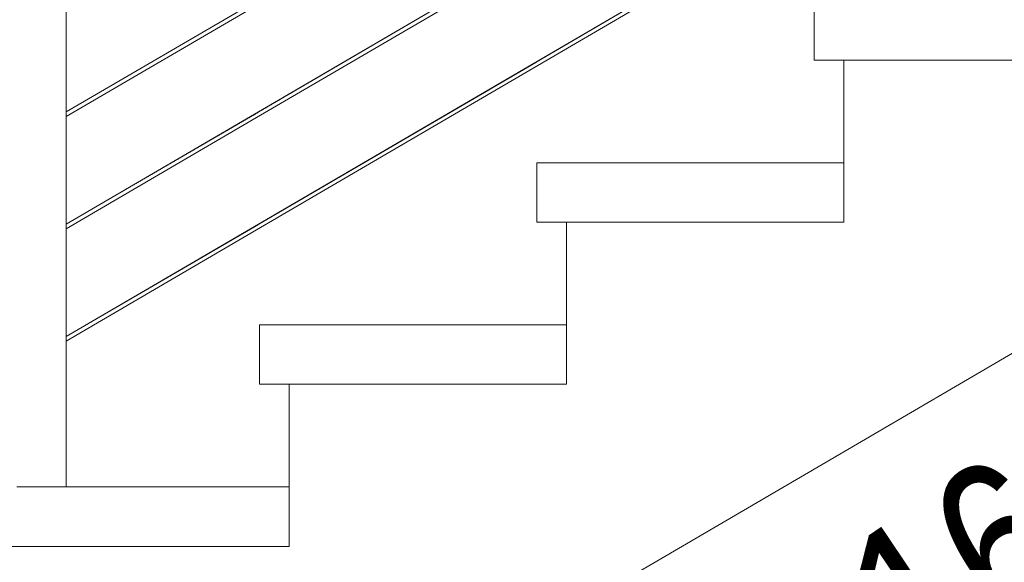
# Model space of a CAD drawing. Header units: millimetres. Extents: x -101298 to -58298, y 45839 to 66839.
# Tile 61 of 124: x -84009 to -83015, y 56048 to 56596. Entities that reach past the tile are written whole.
import ezdxf

# ---------------------------------------------------------------- set-up
doc = ezdxf.new("R2010")
doc.units = ezdxf.units.MM
doc.header["$MEASUREMENT"] = 0
doc.linetypes.add('Wipeout_Contour', pattern=[1000, 0, -1000])
doc.layers.add('Nowe_Konstrukcja - Schody', color=7, linetype='Continuous')
doc.layers.add('Nowe_Konstrukcja - Schody_Nr_pióra__101', color=250, linetype='Continuous', lineweight=13, true_color=0x333333)
doc.layers.add('Nowe_Konstrukcja - Schody_Nr_pióra__3', color=7, linetype='Continuous', lineweight=13)
doc.layers.add('Nowe_Tabelka_Nr_pióra__3', color=7, linetype='Continuous', lineweight=13)
doc.styles.add('STYL_AUTOMATYCZNY_2', font='arial.ttf', dxfattribs={"width": 0.8})

msp = doc.modelspace()

# ---------------------------------------------------------------- wipeouts: each hides what was drawn before it
at = {"color": 254, "linetype": 'Wipeout_Contour', "lineweight": 0, "ltscale": 405099.620585}
msp.add_wipeout([(-84012.26, 56123.95), (-83962.26, 56123.95), (-83962.26, 57059.01), (-84012.26, 57059.01)], dxfattribs=at).dxf.layer = 'Nowe_Konstrukcja - Schody'
at = {"color": 254, "linetype": 'Wipeout_Contour', "lineweight": 0, "ltscale": 604934.548163}
msp.add_wipeout([(-84017.26, 56063.95), (-84017.26, 55900.31), (-84017.26, 55889.92), (-83827.97, 55779.29), (-83737.26, 55832.3), (-83737.26, 56063.95)], dxfattribs=at).dxf.layer = 'Nowe_Konstrukcja - Schody'

# ---------------------------------------------------------------- next in the draw order: linework, layer by layer
at = {"layer": 'Nowe_Konstrukcja - Schody_Nr_pióra__101', "color": 250, "linetype": 'Continuous', "lineweight": 13, "true_color": 0x333333}
msp.add_line((-84012.26, 56123.95), (-83962.26, 56123.95), dxfattribs=at)

# ---------------------------------------------------------------- next in the draw order: wipeouts: each hides what was drawn before it
at = {"color": 254, "linetype": 'Wipeout_Contour', "lineweight": 0, "ltscale": 404110.0006}
msp.add_wipeout([(-83962.26, 56275.26), (-83962.26, 56273.62), (-83767.26, 56387.58), (-83767.98, 56388.8)], dxfattribs=at).dxf.layer = 'Nowe_Konstrukcja - Schody'

# ---------------------------------------------------------------- next in the draw order: wipeouts: each hides what was drawn before it
at = {"color": 254, "linetype": 'Wipeout_Contour', "lineweight": 0, "ltscale": 404105.629142}
msp.add_wipeout([(-83962.26, 56273.62), (-83962.26, 56271.98), (-83766.55, 56386.36), (-83767.26, 56387.58)], dxfattribs=at).dxf.layer = 'Nowe_Konstrukcja - Schody'

# ---------------------------------------------------------------- next in the draw order: wipeouts: each hides what was drawn before it
at = {"color": 254, "linetype": 'Wipeout_Contour', "lineweight": 0, "ltscale": 404102.538671}
msp.add_wipeout([(-83962.26, 56271.98), (-83962.26, 56271.3), (-83766.25, 56385.86), (-83766.55, 56386.36)], dxfattribs=at).dxf.layer = 'Nowe_Konstrukcja - Schody'

# ---------------------------------------------------------------- next in the draw order: wipeouts: each hides what was drawn before it
at = {"color": 254, "linetype": 'Wipeout_Contour', "lineweight": 0, "ltscale": 404113.092281}
msp.add_wipeout([(-83962.26, 56275.94), (-83962.26, 56275.26), (-83767.98, 56388.8), (-83768.27, 56389.31)], dxfattribs=at).dxf.layer = 'Nowe_Konstrukcja - Schody'

# ---------------------------------------------------------------- next in the draw order: wipeouts: each hides what was drawn before it
at = {"color": 254, "linetype": 'Wipeout_Contour', "lineweight": 0, "ltscale": 403632.748356}
msp.add_wipeout([(-83767.98, 56388.8), (-83767.26, 56387.58), (-83487.26, 56551.22), (-83487.98, 56552.44)], dxfattribs=at).dxf.layer = 'Nowe_Konstrukcja - Schody'
at = {"color": 254, "linetype": 'Wipeout_Contour', "lineweight": 0, "ltscale": 403106.61631}
msp.add_wipeout([(-83767.26, 56227.58), (-83457.26, 56227.58), (-83457.26, 56287.58), (-83767.26, 56287.58)], dxfattribs=at).dxf.layer = 'Nowe_Konstrukcja - Schody'

# ---------------------------------------------------------------- next in the draw order: linework, layer by layer
at = {"layer": 'Nowe_Konstrukcja - Schody_Nr_pióra__3', "color": 7, "linetype": 'Continuous', "lineweight": 13}
msp.add_line((-83767.26, 56227.58), (-83767.26, 56287.58), dxfattribs=at)

# ---------------------------------------------------------------- next in the draw order: wipeouts: each hides what was drawn before it
at = {"color": 254, "linetype": 'Wipeout_Contour', "lineweight": 0, "ltscale": 403627.649731}
msp.add_wipeout([(-83767.26, 56387.58), (-83766.55, 56386.36), (-83486.55, 56550), (-83487.26, 56551.22)], dxfattribs=at).dxf.layer = 'Nowe_Konstrukcja - Schody'
at = {"color": 254, "linetype": 'Wipeout_Contour', "lineweight": 0, "ltscale": 503413.102581}
msp.add_wipeout([(-83737.26, 55832.3), (-83457.26, 55995.93), (-83457.26, 56227.58), (-83737.26, 56227.58), (-83737.26, 56063.95)], dxfattribs=at).dxf.layer = 'Nowe_Konstrukcja - Schody'

# ---------------------------------------------------------------- next in the draw order: linework, layer by layer
at = {"layer": 'Nowe_Konstrukcja - Schody_Nr_pióra__3', "color": 7, "linetype": 'Continuous', "lineweight": 13}
for p, q in [((-83767.26, 56227.58), (-83737.26, 56227.58)), ((-83737.26, 56063.95), (-83737.26, 56227.58)), ((-83962.26, 56123.95), (-83737.26, 56123.95)), ((-84017.26, 56063.95), (-83737.26, 56063.95))]:
    msp.add_line(p, q, dxfattribs=at)

# ---------------------------------------------------------------- next in the draw order: wipeouts: each hides what was drawn before it
at = {"color": 254, "linetype": 'Wipeout_Contour', "lineweight": 0, "ltscale": 403624.044454}
msp.add_wipeout([(-83766.55, 56386.36), (-83766.25, 56385.86), (-83486.25, 56549.49), (-83486.55, 56550)], dxfattribs=at).dxf.layer = 'Nowe_Konstrukcja - Schody'

# ---------------------------------------------------------------- next in the draw order: wipeouts: each hides what was drawn before it
at = {"color": 254, "linetype": 'Wipeout_Contour', "lineweight": 0, "ltscale": 403636.353624}
msp.add_wipeout([(-83768.27, 56389.31), (-83767.98, 56388.8), (-83487.98, 56552.44), (-83488.27, 56552.95)], dxfattribs=at).dxf.layer = 'Nowe_Konstrukcja - Schody'

# ---------------------------------------------------------------- next in the draw order: wipeouts: each hides what was drawn before it
at = {"color": 254, "linetype": 'Wipeout_Contour', "lineweight": 0, "ltscale": 403072.541389}
msp.add_wipeout([(-83487.98, 56552.44), (-83487.26, 56551.22), (-83207.26, 56714.86), (-83207.98, 56716.08)], dxfattribs=at).dxf.layer = 'Nowe_Konstrukcja - Schody'
at = {"color": 254, "linetype": 'Wipeout_Contour', "lineweight": 0, "ltscale": 404362.9473}
msp.add_wipeout([(-83962.26, 56388.59), (-83962.26, 56386.95), (-83767.26, 56500.92), (-83767.98, 56502.14)], dxfattribs=at).dxf.layer = 'Nowe_Konstrukcja - Schody'
at = {"color": 254, "linetype": 'Wipeout_Contour', "lineweight": 0, "ltscale": 402544.474299}
msp.add_wipeout([(-83487.26, 56391.22), (-83177.26, 56391.22), (-83177.26, 56451.22), (-83487.26, 56451.22)], dxfattribs=at).dxf.layer = 'Nowe_Konstrukcja - Schody'

# ---------------------------------------------------------------- next in the draw order: linework, layer by layer
at = {"layer": 'Nowe_Konstrukcja - Schody_Nr_pióra__3', "color": 7, "linetype": 'Continuous', "lineweight": 13}
msp.add_line((-83487.26, 56391.22), (-83487.26, 56451.22), dxfattribs=at)

# ---------------------------------------------------------------- next in the draw order: wipeouts: each hides what was drawn before it
at = {"color": 254, "linetype": 'Wipeout_Contour', "lineweight": 0, "ltscale": 403067.435679}
msp.add_wipeout([(-83487.26, 56551.22), (-83486.55, 56550), (-83206.55, 56713.63), (-83207.26, 56714.86)], dxfattribs=at).dxf.layer = 'Nowe_Konstrukcja - Schody'
at = {"color": 254, "linetype": 'Wipeout_Contour', "lineweight": 0, "ltscale": 404358.572168}
msp.add_wipeout([(-83962.26, 56386.95), (-83962.26, 56385.32), (-83766.55, 56499.7), (-83767.26, 56500.92)], dxfattribs=at).dxf.layer = 'Nowe_Konstrukcja - Schody'
at = {"color": 254, "linetype": 'Wipeout_Contour', "lineweight": 0, "ltscale": 502708.045539}
msp.add_wipeout([(-83457.26, 55995.93), (-83177.26, 56159.57), (-83177.26, 56391.22), (-83457.26, 56391.22), (-83457.26, 56227.58)], dxfattribs=at).dxf.layer = 'Nowe_Konstrukcja - Schody'

# ---------------------------------------------------------------- next in the draw order: linework, layer by layer
at = {"layer": 'Nowe_Konstrukcja - Schody_Nr_pióra__3', "color": 7, "linetype": 'Continuous', "lineweight": 13}
for p, q in [((-83487.26, 56391.22), (-83457.26, 56391.22)), ((-83457.26, 56227.58), (-83457.26, 56391.22)), ((-83767.26, 56287.58), (-83457.26, 56287.58)), ((-83737.26, 56227.58), (-83457.26, 56227.58))]:
    msp.add_line(p, q, dxfattribs=at)

# ---------------------------------------------------------------- next in the draw order: wipeouts: each hides what was drawn before it
at = {"color": 254, "linetype": 'Wipeout_Contour', "lineweight": 0, "ltscale": 403063.825392}
msp.add_wipeout([(-83486.55, 56550), (-83486.25, 56549.49), (-83206.25, 56713.13), (-83206.55, 56713.63)], dxfattribs=at).dxf.layer = 'Nowe_Konstrukcja - Schody'
at = {"color": 254, "linetype": 'Wipeout_Contour', "lineweight": 0, "ltscale": 404355.479095}
msp.add_wipeout([(-83962.26, 56385.32), (-83962.26, 56384.64), (-83766.25, 56499.19), (-83766.55, 56499.7)], dxfattribs=at).dxf.layer = 'Nowe_Konstrukcja - Schody'

# ---------------------------------------------------------------- next in the draw order: wipeouts: each hides what was drawn before it
at = {"color": 254, "linetype": 'Wipeout_Contour', "lineweight": 0, "ltscale": 403076.151667}
msp.add_wipeout([(-83488.27, 56552.95), (-83487.98, 56552.44), (-83207.98, 56716.08), (-83208.27, 56716.58)], dxfattribs=at).dxf.layer = 'Nowe_Konstrukcja - Schody'
at = {"color": 254, "linetype": 'Wipeout_Contour', "lineweight": 0, "ltscale": 404366.041585}
msp.add_wipeout([(-83962.26, 56389.27), (-83962.26, 56388.59), (-83767.98, 56502.14), (-83768.27, 56502.64)], dxfattribs=at).dxf.layer = 'Nowe_Konstrukcja - Schody'

# ---------------------------------------------------------------- next in the draw order: linework, layer by layer
at = {"layer": 'Nowe_Konstrukcja - Schody_Nr_pióra__101', "color": 250, "linetype": 'Continuous', "lineweight": 13, "true_color": 0x333333}
for p, q in [((-83962.26, 56275.94), (-83768.27, 56389.31)), ((-83962.26, 56271.3), (-83766.25, 56385.86))]:
    msp.add_line(p, q, dxfattribs=at)

# ---------------------------------------------------------------- next in the draw order: wipeouts: each hides what was drawn before it
at = {"color": 254, "linetype": 'Wipeout_Contour', "lineweight": 0, "ltscale": 403886.616849}
msp.add_wipeout([(-83767.98, 56502.14), (-83767.26, 56500.92), (-83487.26, 56664.55), (-83487.98, 56665.77)], dxfattribs=at).dxf.layer = 'Nowe_Konstrukcja - Schody'
at = {"color": 254, "linetype": 'Wipeout_Contour', "lineweight": 0, "ltscale": 401985.710018}
msp.add_wipeout([(-83207.26, 56554.85), (-82897.26, 56554.85), (-82897.26, 56614.85), (-83207.26, 56614.85)], dxfattribs=at).dxf.layer = 'Nowe_Konstrukcja - Schody'

# ---------------------------------------------------------------- next in the draw order: linework, layer by layer
at = {"layer": 'Nowe_Konstrukcja - Schody_Nr_pióra__3', "color": 7, "linetype": 'Continuous', "lineweight": 13}
msp.add_line((-83207.26, 56554.85), (-83207.26, 56614.85), dxfattribs=at)

# ---------------------------------------------------------------- next in the draw order: wipeouts: each hides what was drawn before it
at = {"color": 254, "linetype": 'Wipeout_Contour', "lineweight": 0, "ltscale": 403881.515947}
msp.add_wipeout([(-83767.26, 56500.92), (-83766.55, 56499.7), (-83486.55, 56663.33), (-83487.26, 56664.55)], dxfattribs=at).dxf.layer = 'Nowe_Konstrukcja - Schody'
at = {"color": 254, "linetype": 'Wipeout_Contour', "lineweight": 0, "ltscale": 502007.230413}
msp.add_wipeout([(-83177.26, 56159.57), (-82897.26, 56323.2), (-82897.26, 56554.85), (-83177.26, 56554.85), (-83177.26, 56391.22)], dxfattribs=at).dxf.layer = 'Nowe_Konstrukcja - Schody'

# ---------------------------------------------------------------- next in the draw order: linework, layer by layer
at = {"layer": 'Nowe_Konstrukcja - Schody_Nr_pióra__3', "color": 7, "linetype": 'Continuous', "lineweight": 13}
for p, q in [((-83207.26, 56554.85), (-83177.26, 56554.85)), ((-83177.26, 56391.22), (-83177.26, 56554.85)), ((-83177.26, 56554.85), (-82897.26, 56554.85)), ((-83487.26, 56451.22), (-83177.26, 56451.22)), ((-83457.26, 56391.22), (-83177.26, 56391.22)), ((-83177.26, 56159.57), (-82897.26, 56323.2)), ((-83457.26, 55995.93), (-83177.26, 56159.57))]:
    msp.add_line(p, q, dxfattribs=at)

# ---------------------------------------------------------------- next in the draw order: texts
at = {"layer": 'Nowe_Tabelka_Nr_pióra__3', "color": 7, "linetype": 'Continuous', "lineweight": 13, "insert": (-82925.8, 55707.97), "char_height": 167.1876, "attachment_point": 8, "rotation": 33.89523, "line_spacing_factor": 0.938208, "style": 'STYL_AUTOMATYCZNY_2'}
msp.add_mtext('\\A1;{\\pqc;\\fArial|b0|i0|c238|p0;\\W0.800000;11 x 16,36\\P\\pqc;\\fArial|b0|i0|c238|p0;\\W0.800000;28}', dxfattribs=at)

# ---------------------------------------------------------------- next in the draw order: wipeouts: each hides what was drawn before it
at = {"color": 254, "linetype": 'Wipeout_Contour', "lineweight": 0, "ltscale": 403877.90906}
msp.add_wipeout([(-83766.55, 56499.7), (-83766.25, 56499.19), (-83486.25, 56662.83), (-83486.55, 56663.33)], dxfattribs=at).dxf.layer = 'Nowe_Konstrukcja - Schody'

# ---------------------------------------------------------------- next in the draw order: wipeouts: each hides what was drawn before it
at = {"color": 254, "linetype": 'Wipeout_Contour', "lineweight": 0, "ltscale": 403890.223727}
msp.add_wipeout([(-83768.27, 56502.64), (-83767.98, 56502.14), (-83487.98, 56665.77), (-83488.27, 56666.28)], dxfattribs=at).dxf.layer = 'Nowe_Konstrukcja - Schody'

# ---------------------------------------------------------------- next in the draw order: linework, layer by layer
at = {"layer": 'Nowe_Konstrukcja - Schody_Nr_pióra__101', "color": 250, "linetype": 'Continuous', "lineweight": 13, "true_color": 0x333333}
for p, q in [((-83488.27, 56552.95), (-83208.27, 56716.58)), ((-83486.25, 56549.49), (-83206.25, 56713.13))]:
    msp.add_line(p, q, dxfattribs=at)

# ---------------------------------------------------------------- next in the draw order: wipeouts: each hides what was drawn before it
at = {"color": 254, "linetype": 'Wipeout_Contour', "lineweight": 0, "ltscale": 404616.243801}
msp.add_wipeout([(-83962.26, 56501.93), (-83962.26, 56500.29), (-83767.26, 56614.25), (-83767.98, 56615.47)], dxfattribs=at).dxf.layer = 'Nowe_Konstrukcja - Schody'

# ---------------------------------------------------------------- next in the draw order: wipeouts: each hides what was drawn before it
at = {"color": 254, "linetype": 'Wipeout_Contour', "lineweight": 0, "ltscale": 404611.865003}
msp.add_wipeout([(-83962.26, 56500.29), (-83962.26, 56498.65), (-83766.55, 56613.03), (-83767.26, 56614.25)], dxfattribs=at).dxf.layer = 'Nowe_Konstrukcja - Schody'

# ---------------------------------------------------------------- next in the draw order: wipeouts: each hides what was drawn before it
at = {"color": 254, "linetype": 'Wipeout_Contour', "lineweight": 0, "ltscale": 404608.769335}
msp.add_wipeout([(-83962.26, 56498.65), (-83962.26, 56497.97), (-83766.25, 56612.52), (-83766.55, 56613.03)], dxfattribs=at).dxf.layer = 'Nowe_Konstrukcja - Schody'

# ---------------------------------------------------------------- next in the draw order: wipeouts: each hides what was drawn before it
at = {"color": 254, "linetype": 'Wipeout_Contour', "lineweight": 0, "ltscale": 404619.340668}
msp.add_wipeout([(-83962.26, 56502.6), (-83962.26, 56501.93), (-83767.98, 56615.47), (-83768.27, 56615.98)], dxfattribs=at).dxf.layer = 'Nowe_Konstrukcja - Schody'

# ---------------------------------------------------------------- next in the draw order: linework, layer by layer
at = {"layer": 'Nowe_Konstrukcja - Schody_Nr_pióra__101', "color": 250, "linetype": 'Continuous', "lineweight": 13, "true_color": 0x333333}
for p, q in [((-83962.26, 56123.95), (-83962.26, 57059.01)), ((-83768.27, 56502.64), (-83488.27, 56666.28)), ((-83766.25, 56499.19), (-83486.25, 56662.83)), ((-83962.26, 56502.6), (-83768.27, 56615.98)), ((-83962.26, 56497.97), (-83766.25, 56612.52)), ((-83768.27, 56389.31), (-83488.27, 56552.95)), ((-83766.25, 56385.86), (-83486.25, 56549.49)), ((-83962.26, 56389.27), (-83768.27, 56502.64)), ((-83962.26, 56384.64), (-83766.25, 56499.19))]:
    msp.add_line(p, q, dxfattribs=at)

doc.saveas('drawing.dxf')
